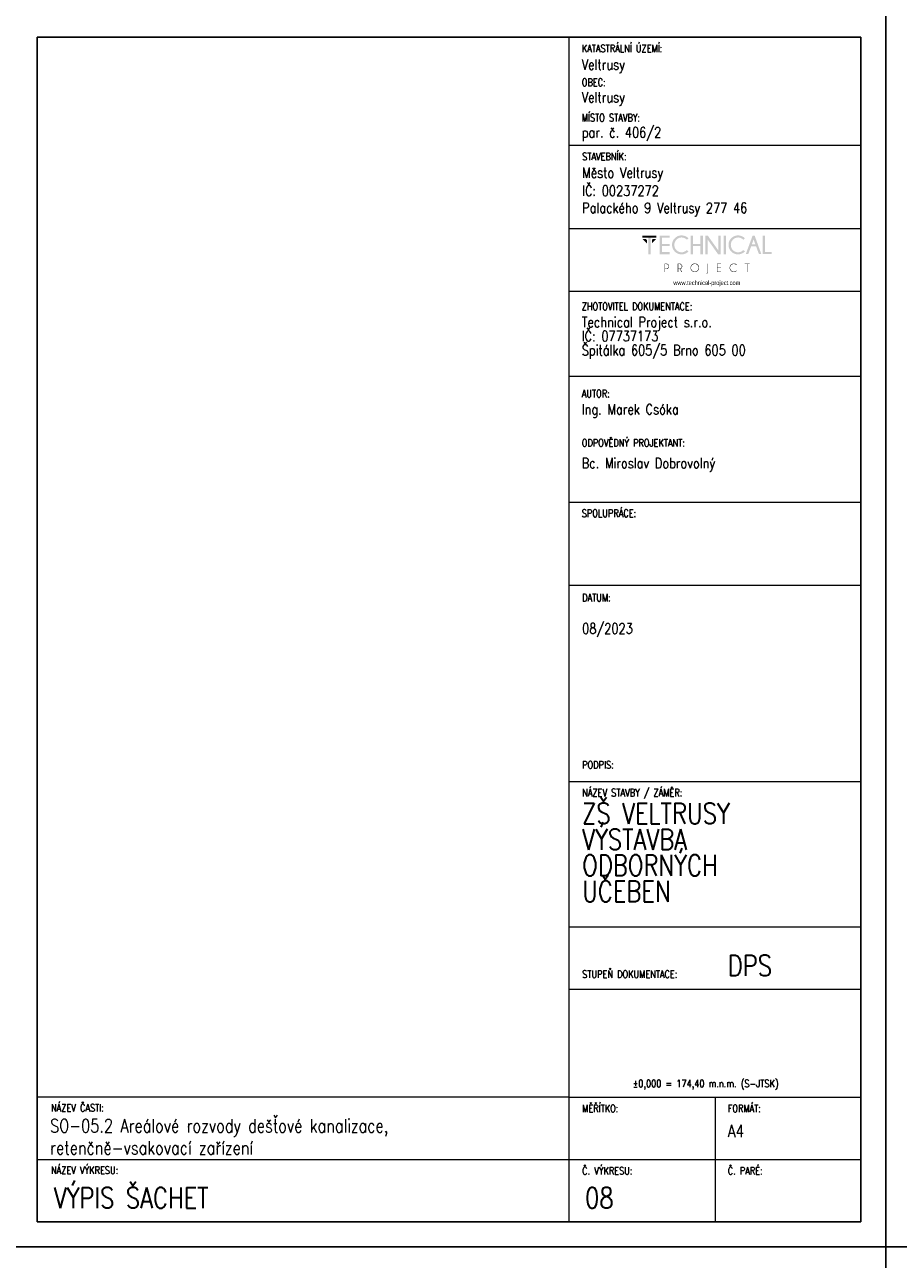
# Model space of a CAD drawing. Header units: millimetres. Extents: x -744 to 2301, y 2052 to 2943.
# Tile 25 of 31: x 1674 to 1884, y 2346 to 2643. Entities that reach past the tile are written whole.
import ezdxf

# ---------------------------------------------------------------- set-up
doc = ezdxf.new("R2010")
doc.units = ezdxf.units.MM
doc.header["$MEASUREMENT"] = 0
doc.layers.add('NETISK', color=7, linetype='Continuous', plot=False)
doc.layers.add('TP_01_Rozpiska', color=7, linetype='Continuous', lineweight=5)
doc.layers.add('Znojmoprojekt - Popisy.Znojmoprojekt', color=7, linetype='Continuous')
doc.styles.add('GENERATED_STYLE_4', font='arial.ttf')
doc.styles.add('ROMANS', font='romans.shx', dxfattribs={"width": 0.8})

# ---------------------------------------------------------------- blocks, each defined once
blk = doc.blocks.new('*U24')
for p, q in [((-210, 291), (-210, 297)), ((-204, 297), (-210, 297)), ((0, 297), (-210, 297)), ((-210, 297), (-210, 0)), ((0, 0), (0, 297)), ((-6, 297), (0, 297)), ((-6, 291), (-204, 291)), ((-204, 291), (-204, 6)), ((-6, 6), (-6, 291)), ((-210, 6), (-210, 0)), ((-204, 6), (-6, 6)), ((-210, 0), (0, 0))]:
    blk.add_line(p, q)
blk = doc.blocks.new('A$C01D51CA2')
at = {"layer": 'TP_01_Rozpiska'}
for points in [[(-45.09, 17.59), (-45.09, 16.91), (-40.45, 16.91), (-40.45, 17.59)], [(-45.09, 16.5), (-43.58, 14.97), (-43.58, 16.09), (-43.97, 16.5)], [(-43.15, 17.03), (-43.15, 11.39), (-42.38, 11.39), (-42.38, 17.03)], [(-40.45, 16.5), (-41.97, 14.97), (-41.97, 16.09), (-41.57, 16.5)], [(-36.03, 17.59), (-36.03, 16.91), (-38.63, 16.91), (-38.63, 14.83), (-36.03, 14.83), (-36.03, 14.15), (-38.63, 14.15), (-38.63, 12.08), (-36.03, 12.08), (-36.03, 11.39), (-39.4, 11.39), (-39.4, 17.59)], [(-28.26, 14.15), (-28.26, 11.39), (-29.05, 11.39), (-29.05, 17.59), (-28.26, 17.59), (-28.26, 14.83), (-25.73, 14.83), (-25.73, 17.59), (-24.94, 17.59), (-24.94, 11.39), (-25.73, 11.39), (-25.73, 14.15)], [(-23.29, 17.59), (-19.78, 12.64), (-19.78, 17.59), (-19, 17.59), (-19, 11.39), (-19.86, 11.39), (-23.29, 16.22), (-23.29, 11.39), (-24.07, 11.39), (-24.07, 17.59)], [(-18, 17.59), (-18, 11.39), (-17.23, 11.39), (-17.23, 17.59)], [(-4.92, 11.41), (-4.92, 17.59), (-4.14, 17.59), (-4.14, 12.08), (-1.91, 12.08), (-1.91, 11.41)], [(-18.85, 8.23), (-18.85, 8.07), (-20.1, 8.07), (-20.1, 6.92), (-18.85, 6.92), (-18.85, 6.76), (-20.1, 6.76), (-20.1, 5.6), (-18.85, 5.6), (-18.85, 5.44), (-20.25, 5.44), (-20.25, 8.23)], [(-10.06, 8.07), (-10.06, 5.44), (-10.22, 5.44), (-10.22, 8.07), (-10.93, 8.07), (-10.93, 8.23), (-9.35, 8.23), (-9.35, 8.07)]]:
    blk.add_hatch(color=256, dxfattribs=at).paths.add_polyline_path(points)
h = blk.add_hatch(color=256, dxfattribs=at)
edge = h.paths.add_edge_path()
edge.add_line((-30.26, 12.76), (-29.72, 12.28))
edge.add_spline(control_points=[(-29.72, 12.28), (-30.41, 11.65), (-31.18, 11.32), (-32.02, 11.32), (-32.02, 11.32), (-32.93, 11.32), (-33.68, 11.64), (-34.31, 12.26), (-34.31, 12.26), (-34.93, 12.89), (-35.23, 13.63), (-35.23, 14.5), (-35.23, 14.5), (-35.23, 15.35), (-34.93, 16.09), (-34.31, 16.72), (-34.31, 16.72), (-33.68, 17.36), (-32.93, 17.67), (-32.02, 17.67), (-32.02, 17.67), (-31.18, 17.67), (-30.41, 17.34), (-29.72, 16.7)], knot_values=[0, 0, 0, 0, 0.041667, 0.041667, 0.041667, 0.041767, 0.083333, 0.083333, 0.083333, 0.083433, 0.125, 0.125, 0.125, 0.1251, 0.166667, 0.166667, 0.166667, 0.166767, 0.208333, 0.208333, 0.208333, 0.208433, 1, 1, 1, 1], degree=3, periodic=0)
edge.add_line((-29.72, 16.7), (-30.26, 16.22))
edge.add_spline(control_points=[(-30.26, 16.22), (-30.82, 16.73), (-31.41, 16.98), (-32.02, 16.98), (-32.02, 16.98), (-32.68, 16.98), (-33.25, 16.73), (-33.73, 16.26), (-33.73, 16.26), (-34.21, 15.78), (-34.45, 15.19), (-34.45, 14.5), (-34.45, 14.5), (-34.45, 13.79), (-34.21, 13.22), (-33.73, 12.72), (-33.73, 12.72), (-33.25, 12.25), (-32.68, 12.02), (-32.02, 12.02), (-32.02, 12.02), (-31.41, 12.02), (-30.82, 12.26), (-30.26, 12.76)], knot_values=[0, 0, 0, 0, 0.041667, 0.041667, 0.041667, 0.041767, 0.083333, 0.083333, 0.083333, 0.083433, 0.125, 0.125, 0.125, 0.1251, 0.166667, 0.166667, 0.166667, 0.166767, 0.208333, 0.208333, 0.208333, 0.208433, 1, 1, 1, 1], degree=3, periodic=0)
h = blk.add_hatch(color=256, dxfattribs=at)
edge = h.paths.add_edge_path()
edge.add_line((-11.41, 12.76), (-10.87, 12.28))
edge.add_spline(control_points=[(-10.87, 12.28), (-11.56, 11.65), (-12.33, 11.32), (-13.17, 11.32), (-13.17, 11.32), (-14.07, 11.32), (-14.83, 11.64), (-15.45, 12.26), (-15.45, 12.26), (-16.08, 12.89), (-16.37, 13.63), (-16.37, 14.5), (-16.37, 14.5), (-16.37, 15.35), (-16.08, 16.09), (-15.45, 16.72), (-15.45, 16.72), (-14.83, 17.36), (-14.07, 17.67), (-13.17, 17.67), (-13.17, 17.67), (-12.33, 17.67), (-11.56, 17.34), (-10.87, 16.7)], knot_values=[0, 0, 0, 0, 0.041667, 0.041667, 0.041667, 0.041767, 0.083333, 0.083333, 0.083333, 0.083433, 0.125, 0.125, 0.125, 0.1251, 0.166667, 0.166667, 0.166667, 0.166767, 0.208333, 0.208333, 0.208333, 0.208433, 1, 1, 1, 1], degree=3, periodic=0)
edge.add_line((-10.87, 16.7), (-11.41, 16.22))
edge.add_spline(control_points=[(-11.41, 16.22), (-11.97, 16.73), (-12.56, 16.98), (-13.17, 16.98), (-13.17, 16.98), (-13.82, 16.98), (-14.4, 16.73), (-14.88, 16.26), (-14.88, 16.26), (-15.35, 15.78), (-15.6, 15.19), (-15.6, 14.5), (-15.6, 14.5), (-15.6, 13.79), (-15.35, 13.22), (-14.88, 12.72), (-14.88, 12.72), (-14.4, 12.25), (-13.82, 12.02), (-13.17, 12.02), (-13.17, 12.02), (-12.56, 12.02), (-11.97, 12.26), (-11.41, 12.76)], knot_values=[0, 0, 0, 0, 0.041667, 0.041667, 0.041667, 0.041767, 0.083333, 0.083333, 0.083333, 0.083433, 0.125, 0.125, 0.125, 0.1251, 0.166667, 0.166667, 0.166667, 0.166767, 0.208333, 0.208333, 0.208333, 0.208433, 1, 1, 1, 1], degree=3, periodic=0)
h = blk.add_hatch(color=256, dxfattribs=at)
h.paths.add_polyline_path([(-7.4, 14.65), (-7.99, 16.29), (-8.6, 14.65)])
h.paths.add_polyline_path([(-7.64, 17.59), (-5.41, 11.41), (-6.21, 11.41), (-7.15, 13.97), (-8.83, 13.97), (-9.78, 11.41), (-10.6, 11.41), (-8.33, 17.59)])
h = blk.add_hatch(color=256, dxfattribs=at)
edge = h.paths.add_edge_path()
edge.add_spline(control_points=[(-27.62, 8.12), (-27.98, 8.12), (-28.27, 7.99), (-28.52, 7.74), (-28.52, 7.74), (-28.77, 7.49), (-28.9, 7.2), (-28.9, 6.84), (-28.9, 6.84), (-28.9, 6.49), (-28.77, 6.2), (-28.52, 5.95), (-28.52, 5.95), (-28.27, 5.7), (-27.98, 5.57), (-27.62, 5.57), (-27.62, 5.57), (-27.27, 5.57), (-26.98, 5.7), (-26.73, 5.95), (-26.73, 5.95), (-26.47, 6.2), (-26.35, 6.49), (-26.35, 6.84), (-26.35, 6.84), (-26.35, 7.2), (-26.47, 7.49), (-26.73, 7.74), (-26.73, 7.74), (-26.98, 7.99), (-27.27, 8.12), (-27.62, 8.12)], knot_values=[0, 0, 0, 0, 0.03125, 0.03125, 0.03125, 0.03135, 0.0625, 0.0625, 0.0625, 0.0626, 0.09375, 0.09375, 0.09375, 0.09385, 0.125, 0.125, 0.125, 0.1251, 0.15625, 0.15625, 0.15625, 0.15635, 0.1875, 0.1875, 0.1875, 0.1876, 0.21875, 0.21875, 0.21875, 0.21885, 1, 1, 1, 1], degree=3, periodic=0)
edge = h.paths.add_edge_path()
edge.add_spline(control_points=[(-26.61, 7.86), (-26.33, 7.58), (-26.19, 7.23), (-26.19, 6.84), (-26.19, 6.84), (-26.19, 6.44), (-26.33, 6.11), (-26.61, 5.83), (-26.61, 5.83), (-26.89, 5.56), (-27.22, 5.41), (-27.62, 5.41), (-27.62, 5.41), (-28.01, 5.41), (-28.36, 5.56), (-28.64, 5.83), (-28.64, 5.83), (-28.91, 6.11), (-29.05, 6.44), (-29.05, 6.84), (-29.05, 6.84), (-29.05, 7.23), (-28.91, 7.58), (-28.64, 7.86), (-28.64, 7.86), (-28.36, 8.14), (-28.01, 8.28), (-27.62, 8.28), (-27.62, 8.28), (-27.22, 8.28), (-26.89, 8.14), (-26.61, 7.86)], knot_values=[0, 0, 0, 0, 0.03125, 0.03125, 0.03125, 0.03135, 0.0625, 0.0625, 0.0625, 0.0626, 0.09375, 0.09375, 0.09375, 0.09385, 0.125, 0.125, 0.125, 0.1251, 0.15625, 0.15625, 0.15625, 0.15635, 0.1875, 0.1875, 0.1875, 0.1876, 0.21875, 0.21875, 0.21875, 0.21885, 1, 1, 1, 1], degree=3, periodic=0)
h = blk.add_hatch(color=256, dxfattribs=at)
edge = h.paths.add_edge_path()
edge.add_line((-13.73, 5.88), (-13.61, 5.79))
edge.add_spline(control_points=[(-13.61, 5.79), (-13.87, 5.54), (-14.2, 5.41), (-14.56, 5.41), (-14.56, 5.41), (-14.96, 5.41), (-15.3, 5.56), (-15.58, 5.83), (-15.58, 5.83), (-15.86, 6.11), (-15.99, 6.44), (-15.99, 6.84), (-15.99, 6.84), (-15.99, 7.23), (-15.86, 7.58), (-15.58, 7.86), (-15.58, 7.86), (-15.3, 8.14), (-14.96, 8.27), (-14.56, 8.27), (-14.56, 8.27), (-14.2, 8.27), (-13.87, 8.15), (-13.61, 7.89)], knot_values=[0, 0, 0, 0, 0.041667, 0.041667, 0.041667, 0.041767, 0.083333, 0.083333, 0.083333, 0.083433, 0.125, 0.125, 0.125, 0.1251, 0.166667, 0.166667, 0.166667, 0.166767, 0.208333, 0.208333, 0.208333, 0.208433, 1, 1, 1, 1], degree=3, periodic=0)
edge.add_line((-13.61, 7.89), (-13.73, 7.79))
edge.add_spline(control_points=[(-13.73, 7.79), (-13.97, 8), (-14.25, 8.1), (-14.56, 8.1), (-14.56, 8.1), (-14.93, 8.1), (-15.22, 7.99), (-15.47, 7.74), (-15.47, 7.74), (-15.72, 7.49), (-15.85, 7.2), (-15.85, 6.84), (-15.85, 6.84), (-15.85, 6.49), (-15.72, 6.2), (-15.47, 5.95), (-15.47, 5.95), (-15.22, 5.7), (-14.93, 5.57), (-14.56, 5.57), (-14.56, 5.57), (-14.25, 5.57), (-13.97, 5.67), (-13.73, 5.88)], knot_values=[0, 0, 0, 0, 0.041667, 0.041667, 0.041667, 0.041767, 0.083333, 0.083333, 0.083333, 0.083433, 0.125, 0.125, 0.125, 0.1251, 0.166667, 0.166667, 0.166667, 0.166767, 0.208333, 0.208333, 0.208333, 0.208433, 1, 1, 1, 1], degree=3, periodic=0)
h = blk.add_hatch(color=256, dxfattribs=at)
edge = h.paths.add_edge_path()
edge.add_line((-37.56, 8.07), (-37.56, 6.57))
edge.add_line((-37.56, 6.57), (-37.08, 6.57))
edge.add_spline(control_points=[(-37.08, 6.57), (-36.89, 6.57), (-36.71, 6.64), (-36.56, 6.79), (-36.56, 6.79), (-36.41, 6.94), (-36.34, 7.12), (-36.34, 7.33), (-36.34, 7.33), (-36.34, 7.53), (-36.41, 7.71), (-36.56, 7.86), (-36.56, 7.86), (-36.71, 8), (-36.89, 8.07), (-37.08, 8.07)], knot_values=[0, 0, 0, 0, 0.0625, 0.0625, 0.0625, 0.0626, 0.125, 0.125, 0.125, 0.1251, 0.1875, 0.1875, 0.1875, 0.1876, 1, 1, 1, 1], degree=3, periodic=0)
edge.add_line((-37.08, 8.07), (-37.56, 8.07))
edge = h.paths.add_edge_path()
edge.add_line((-37.56, 6.41), (-37.56, 5.44))
edge.add_line((-37.56, 5.44), (-37.73, 5.44))
edge.add_line((-37.73, 5.44), (-37.73, 8.23))
edge.add_line((-37.73, 8.23), (-36.99, 8.23))
edge.add_spline(control_points=[(-36.99, 8.23), (-36.77, 8.2), (-36.59, 8.12), (-36.44, 7.97), (-36.44, 7.97), (-36.28, 7.79), (-36.18, 7.58), (-36.18, 7.33), (-36.18, 7.33), (-36.18, 7.07), (-36.28, 6.85), (-36.44, 6.67), (-36.44, 6.67), (-36.62, 6.51), (-36.84, 6.41), (-37.08, 6.41)], knot_values=[0, 0, 0, 0, 0.0625, 0.0625, 0.0625, 0.0626, 0.125, 0.125, 0.125, 0.1251, 0.1875, 0.1875, 0.1875, 0.1876, 1, 1, 1, 1], degree=3, periodic=0)
edge.add_line((-37.08, 6.41), (-37.56, 6.41))
h = blk.add_hatch(color=256, dxfattribs=at)
edge = h.paths.add_edge_path()
edge.add_line((-33.17, 8.07), (-33.17, 6.57))
edge.add_line((-33.17, 6.57), (-32.71, 6.57))
edge.add_spline(control_points=[(-32.71, 6.57), (-32.5, 6.57), (-32.32, 6.64), (-32.17, 6.79), (-32.17, 6.79), (-32.02, 6.94), (-31.96, 7.12), (-31.96, 7.33), (-31.96, 7.33), (-31.96, 7.53), (-32.02, 7.71), (-32.17, 7.86), (-32.17, 7.86), (-32.32, 8), (-32.5, 8.07), (-32.71, 8.07)], knot_values=[0, 0, 0, 0, 0.0625, 0.0625, 0.0625, 0.0626, 0.125, 0.125, 0.125, 0.1251, 0.1875, 0.1875, 0.1875, 0.1876, 1, 1, 1, 1], degree=3, periodic=0)
edge.add_line((-32.71, 8.07), (-33.17, 8.07))
edge = h.paths.add_edge_path()
edge.add_line((-32.66, 6.41), (-33.17, 6.41))
edge.add_line((-33.17, 6.41), (-33.17, 5.44))
edge.add_line((-33.17, 5.44), (-33.34, 5.44))
edge.add_line((-33.34, 5.44), (-33.34, 8.23))
edge.add_line((-33.34, 8.23), (-32.61, 8.23))
edge.add_spline(control_points=[(-32.61, 8.23), (-32.4, 8.2), (-32.22, 8.12), (-32.07, 7.97), (-32.07, 7.97), (-31.89, 7.79), (-31.79, 7.58), (-31.79, 7.33), (-31.79, 7.33), (-31.79, 7.07), (-31.89, 6.85), (-32.07, 6.69), (-32.07, 6.69), (-32.19, 6.56), (-32.33, 6.48), (-32.48, 6.44)], knot_values=[0, 0, 0, 0, 0.0625, 0.0625, 0.0625, 0.0626, 0.125, 0.125, 0.125, 0.1251, 0.1875, 0.1875, 0.1875, 0.1876, 1, 1, 1, 1], degree=3, periodic=0)
edge.add_line((-32.48, 6.44), (-31.84, 5.44))
edge.add_line((-31.84, 5.44), (-32.04, 5.44))
edge.add_line((-32.04, 5.44), (-32.66, 6.41))
h = blk.add_hatch(color=256, dxfattribs=at)
edge = h.paths.add_edge_path()
edge.add_spline(control_points=[(-23.19, 5.39), (-23.19, 5.24), (-23.24, 5.13), (-23.34, 5.05), (-23.34, 5.05), (-23.44, 4.95), (-23.56, 4.9), (-23.69, 4.9)], knot_values=[0, 0, 0, 0, 0.125, 0.125, 0.125, 0.1251, 1, 1, 1, 1], degree=3, periodic=0)
edge.add_line((-23.69, 4.9), (-23.69, 5.05))
edge.add_spline(control_points=[(-23.69, 5.05), (-23.59, 5.05), (-23.52, 5.08), (-23.44, 5.14), (-23.44, 5.14), (-23.39, 5.21), (-23.36, 5.29), (-23.36, 5.41)], knot_values=[0, 0, 0, 0, 0.125, 0.125, 0.125, 0.1251, 1, 1, 1, 1], degree=3, periodic=0)
edge.add_line((-23.36, 5.41), (-23.36, 8.23))
edge.add_line((-23.36, 8.23), (-23.19, 8.23))
edge.add_line((-23.19, 8.23), (-23.19, 5.39))
at = {"layer": 'Znojmoprojekt - Popisy.Znojmoprojekt', "color": 7, "linetype": 'Continuous', "lineweight": 13, "insert": (-23.61, 1.59), "char_height": 1.5, "width": 19.5072, "attachment_point": 5, "style": 'GENERATED_STYLE_4'}
blk.add_mtext('\\A1;{\\fBahnschrift Light|b0|i0|c238|p34;\\W0.75;www.technical-project.com}', dxfattribs=at)

msp = doc.modelspace()

# ---------------------------------------------------------------- linework, layer by layer
at = {"layer": 'TP_01_Rozpiska'}
for p, q in [((1804.88, 2354.81), (1804.88, 2639.81)), ((1804.88, 2613.81), (1874.98, 2613.81)), ((1804.88, 2593.81), (1874.88, 2593.81)), ((1804.88, 2578.74), (1874.88, 2578.74)), ((1804.88, 2558.29), (1874.88, 2558.29)), ((1804.88, 2527.98), (1874.88, 2527.98)), ((1804.88, 2507.98), (1874.88, 2507.98)), ((1804.88, 2460.78), (1874.98, 2460.78)), ((1804.88, 2425.78), (1874.98, 2425.78)), ((1804.88, 2384.81), (1676.98, 2384.81)), ((1676.98, 2354.81), (1676.98, 2384.81)), ((1804.88, 2384.81), (1874.98, 2384.81)), ((1839.98, 2384.81), (1839.98, 2354.81)), ((1676.98, 2369.81), (1874.98, 2369.81))]:
    msp.add_line(p, q, dxfattribs=at)
at = {"layer": 'TP_01_Rozpiska', "color": 7, "linetype": 'Continuous', "lineweight": 13}
msp.add_line((1804.88, 2410.78), (1874.98, 2410.78), dxfattribs=at)

# ---------------------------------------------------------------- block references
at = {"xscale": 0.7200000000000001, "yscale": 0.7200000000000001, "zscale": 0.7200000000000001}
msp.add_blockref('A$C01D51CA2', (1854.95, 2579.4), dxfattribs=at)
at = {"layer": 'NETISK'}
for p in [(1880.98, 2348.81), (2090.98, 2348.81), (1880.98, 2051.81)]:
    msp.add_blockref('*U24', p, dxfattribs=at)

# ---------------------------------------------------------------- texts
at = {"color": 7, "linetype": 'Continuous', "lineweight": 0, "char_height": 1.8, "attachment_point": 1, "style": 'ROMANS'}
for s, insert in [('\\A1;KATASTRÁLNÍ ÚZEMÍ:', (1807.88, 2638)), ('\\A1;OBEC:', (1807.88, 2629.84)), ('\\A1;MÍSTO STAVBY:', (1807.88, 2621.33)), ('\\A1;STAVEBNÍK:', (1807.98, 2612)), ('\\A1;ZHOTOVITEL DOKUMENTACE:', (1807.88, 2575.94)), ('\\A1;AUTOR:', (1807.88, 2554.96)), ('\\A1;ODPOVĚDNÝ PROJEKTANT:', (1807.88, 2543.1)), ('\\A1;SPOLUPRÁCE:', (1807.88, 2526.17)), ('\\A1;DATUM:', (1807.98, 2505.88)), ('\\A1;PODPIS:', (1807.98, 2465.66)), ('\\A1;NÁZEV STAVBY / ZÁMĚR:', (1807.98, 2458.97)), ('\\A1;STUPEŇ DOKUMENTACE:', (1807.98, 2415.3)), ('\\A1;±0,000 = 174,40 m.n.m. (S-JTSK)', (1820.12, 2388.98)), ('\\A1;NÁZEV ČASTI:', (1680.29, 2383.14)), ('\\A1;{\\Fromand|c238;MĚŘÍTKO:}', (1807.98, 2383)), ('\\A1;FORMÁT:', (1842.98, 2383)), ('\\A1;NÁZEV VÝKRESU:', (1680.29, 2368.14)), ('\\A1;{\\Fromand|c238;Č. VÝKRESU:}', (1807.98, 2368)), ('\\A1;{\\Fromand|c238;Č. PARÉ:}', (1842.98, 2368))]:
    msp.add_mtext(s, dxfattribs=dict(at, insert=insert))
at = {"color": 7, "linetype": 'Continuous', "lineweight": 25, "style": 'ROMANS'}
for s, insert, char_height, attachment_point in [('\\A1;Veltrusy', (1807.88, 2631.12), 2.5, 7), ('\\A1;Veltrusy', (1807.88, 2623.26), 2.5, 7), ('\\A1;par. č. 406/2', (1807.88, 2614.81), 2.5, 7), ('\\A1;Město Veltrusy', (1807.98, 2605.12), 2.5, 7), ('\\A1;IČ: 00237272', (1807.98, 2601.6), 2.5, 7), ('\\A1;Palackého 9 Veltrusy 277 46', (1807.98, 2596.65), 2.5, 7), ('\\A1;Ing. Marek Csóka', (1807.88, 2551.54), 2.5, 1), ('\\A1;08/2023', (1807.98, 2498.8), 2.5, 1), ('\\A1;DPS', (1842.98, 2418.96), 5, 1), ('\\A1;SO-05.2 Areálové rozvody dešťové kanalizace,\\Pretenčně-vsakovací zařízení', (1680.07, 2379.55), 3.2, 1), ('\\A1;A4', (1842.98, 2378.19), 3, 1), ('\\A1;VÝPIS ŠACHET', (1680.96, 2363.08), 5, 1), ('\\A1;08', (1808.68, 2363.08), 5, 1)]:
    msp.add_mtext(s, dxfattribs=dict(at, insert=insert, char_height=char_height, attachment_point=attachment_point))
at = {"color": 7, "linetype": 'Continuous', "lineweight": 25, "char_height": 2.5, "attachment_point": 1, "style": 'ROMANS'}
for s, insert, line_spacing_factor in [('\\A1;Technical Project s.r.o.\\PIČ: 07737173\\PŠpitálka 605/5 Brno 605 00', (1807.88, 2572.52), 0.811616), ('\\A1;Bc. Miroslav Dobrovolný', (1807.88, 2538.59), 0.783211)]:
    msp.add_mtext(s, dxfattribs=dict(at, insert=insert, line_spacing_factor=line_spacing_factor))
at = {"color": 7, "linetype": 'Continuous', "lineweight": 25, "insert": (1807.98, 2455.57), "char_height": 5, "width": 48.0061, "attachment_point": 1, "line_spacing_factor": 0.75, "style": 'ROMANS'}
msp.add_mtext('\\A1;ZŠ VELTRUSY  VÝSTAVBA \\PODBORNÝCH \\PUČEBEN', dxfattribs=at)

doc.saveas('drawing.dxf')
